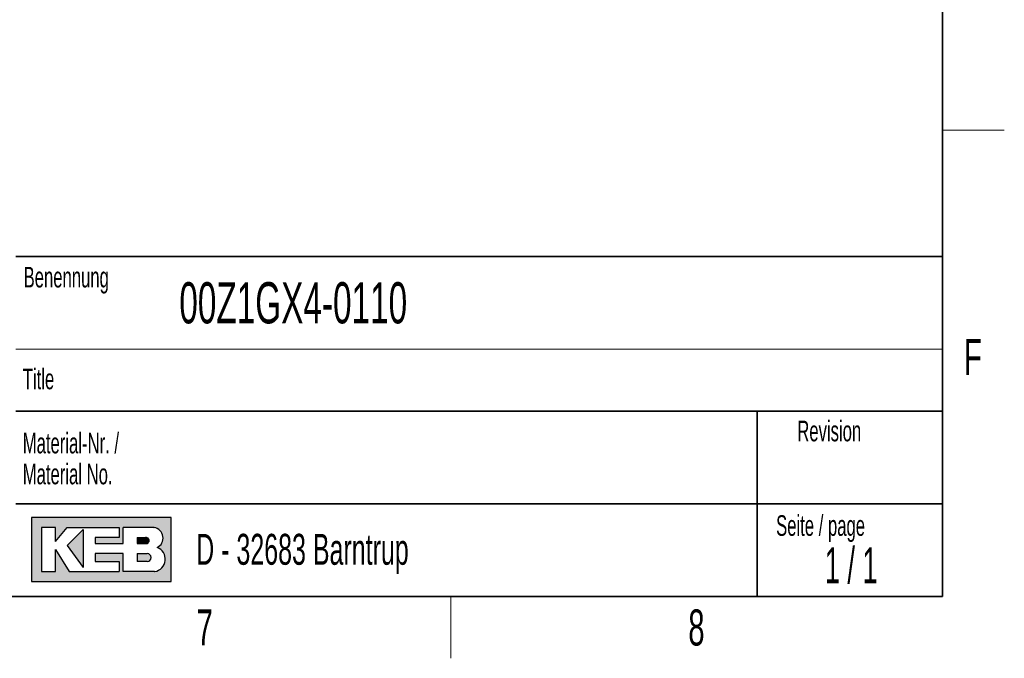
# Model space of a CAD drawing. Header units: millimetres. Extents: x 5 to 418, y 2 to 292.
# Tile 31 of 41: x 318 to 414, y 6 to 68. Entities that reach past the tile are written whole.
import ezdxf

# ---------------------------------------------------------------- set-up
doc = ezdxf.new("R2010")
doc.units = ezdxf.units.MM
doc.layers.add('SLD-0', color=7, linetype='Continuous')
doc.styles.add('SLDTEXTSTYLE0', font='TXT', dxfattribs={"width": 0.605})
doc.styles.add('SLDTEXTSTYLE1', font='TXT', dxfattribs={"width": 0.563})

msp = doc.modelspace()

# ---------------------------------------------------------------- hatches: boundary and pattern name
at = {"linetype": 'Continuous'}
h = msp.add_hatch(color=7, dxfattribs=at)
h.paths.add_polyline_path([(319.519086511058, 13.45626988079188), (333.083981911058, 13.45626988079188), (333.083981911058, 19.65736492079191), (319.519086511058, 19.65736492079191)], flags=0)
edge = h.paths.add_edge_path(flags=0)
edge.add_arc((331.3188604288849, 15.61738520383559), 1.20464082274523, -81.72003226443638, 70.1709600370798, ccw=False)
edge.add_line((331.4923410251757, 14.42530131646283), (331.480008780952, 14.42519098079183))
edge.add_line((331.480008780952, 14.42519098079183), (328.4331606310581, 14.42519098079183))
edge.add_line((328.4331606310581, 14.42519098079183), (328.4331606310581, 16.16924896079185))
edge.add_line((328.4331606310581, 16.16924896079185), (325.7201815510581, 16.16924896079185))
edge.add_line((325.7201815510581, 16.16924896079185), (325.7201815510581, 15.39411208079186))
edge.add_line((325.7201815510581, 15.39411208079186), (328.0455921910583, 15.39411208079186))
edge.add_line((328.0455921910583, 15.39411208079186), (328.0455921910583, 14.42519098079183))
edge.add_line((328.0455921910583, 14.42519098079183), (323.2009866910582, 14.42519098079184))
edge.add_line((323.2009866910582, 14.42519098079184), (321.8444971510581, 16.55681740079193))
edge.add_line((321.8444971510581, 16.55681740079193), (321.8444971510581, 14.42519098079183))
edge.add_line((321.8444971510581, 14.42519098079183), (320.4880076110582, 14.42519098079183))
edge.add_line((320.4880076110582, 14.42519098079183), (320.4880076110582, 18.68844382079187))
edge.add_line((320.4880076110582, 18.68844382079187), (321.8444971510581, 18.68844382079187))
edge.add_line((321.8444971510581, 18.68844382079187), (321.8444971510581, 17.33195428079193))
edge.add_line((321.8444971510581, 17.33195428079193), (323.0072024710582, 18.68844382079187))
edge.add_line((323.0072024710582, 18.68844382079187), (328.0455921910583, 18.68844382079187))
edge.add_line((328.0455921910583, 18.68844382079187), (328.0455921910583, 17.71952272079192))
edge.add_line((328.0455921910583, 17.71952272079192), (325.7201815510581, 17.71952272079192))
edge.add_line((325.7201815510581, 17.71952272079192), (325.7201815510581, 17.13817006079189))
edge.add_line((325.7201815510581, 17.13817006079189), (328.4331606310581, 17.13817006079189))
edge.add_line((328.4331606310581, 17.13817006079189), (328.4331606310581, 18.68844382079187))
edge.add_line((328.4331606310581, 18.68844382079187), (331.4242487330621, 18.68844382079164))
edge.add_line((331.4242487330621, 18.68844382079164), (331.4256482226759, 18.68844382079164))
edge.add_line((331.4256482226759, 18.68844382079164), (331.4259454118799, 18.68845828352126))
edge.add_arc((331.2860949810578, 17.67430640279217), 1.023749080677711, -64.45894120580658, 82.14849338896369, ccw=False)
msp.add_hatch(color=7, dxfattribs=at).paths.add_polyline_path([(324.5574762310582, 14.81275942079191), (324.557476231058, 18.49465960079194), (323.0072024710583, 16.94438584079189)], flags=0)
h = msp.add_hatch(color=7, dxfattribs=at)
edge = h.paths.add_edge_path(flags=0)
edge.add_line((329.7896501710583, 17.13817006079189), (330.6013652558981, 17.13817006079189))
edge.add_arc((330.6568434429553, 17.42884639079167), 0.2959232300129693, 259.1945394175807, 460.8054605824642)
edge.add_line((330.6013652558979, 17.71952272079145), (329.7896501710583, 17.71952272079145))
edge.add_line((329.7896501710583, 17.71952272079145), (329.7896501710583, 17.13817006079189))
h = msp.add_hatch(color=7, dxfattribs=at)
edge = h.paths.add_edge_path(flags=0)
edge.add_line((329.7896501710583, 15.39411208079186), (330.7588584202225, 15.39411208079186))
edge.add_arc((330.7588584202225, 15.78168052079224), 0.3875684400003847, 270.0000000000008, 450.0000000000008)
edge.add_line((330.7588584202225, 16.16924896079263), (330.7386620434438, 16.16924896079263))
edge.add_line((330.7386620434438, 16.16924896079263), (329.7896501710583, 16.16924896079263))
edge.add_line((329.7896501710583, 16.16924896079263), (329.7896501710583, 15.39411208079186))

# ---------------------------------------------------------------- linework, layer by layer
at = {"layer": 'SLD-0', "lineweight": 35}
for p, q in [((408, 12), (408, 282.5)), ((318, 45), (408, 45)), ((408, 45), (408, 12)), ((408, 30), (318, 30)), ((390, 12), (390, 30)), ((318, 21), (390, 21)), ((390, 21), (408, 21)), ((26, 12), (408, 12))]:
    msp.add_line(p, q, dxfattribs=at)
at = {"layer": 'SLD-0', "lineweight": 18}
for p, q in [((408, 57.25), (414, 57.25)), ((360.25, 6), (360.25, 12))]:
    msp.add_line(p, q, dxfattribs=at)
at = {"layer": 'SLD-0', "color": 7, "linetype": 'Continuous', "lineweight": 18}
msp.add_line((318, 36), (408, 36), dxfattribs=at)
at = {"layer": 'SLD-0', "linetype": 'Continuous'}
for p, q in [((333.0839819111, 19.6573649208), (319.5190865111, 19.6573649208)), ((319.5190865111, 19.6573649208), (319.5190865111, 13.4562698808)), ((333.0839819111, 13.4562698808), (333.0839819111, 19.6573649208)), ((321.8444971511, 18.6884438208), (320.4880076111, 18.6884438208)), ((320.4880076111, 18.6884438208), (320.4880076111, 14.4251909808)), ((321.8444971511, 17.3319542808), (323.0072024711, 18.6884438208)), ((321.8444971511, 17.3319542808), (321.8444971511, 18.6884438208)), ((323.0072024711, 18.6884438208), (328.0455921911, 18.6884438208)), ((324.5574762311, 18.4946596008), (323.0072024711, 16.9443858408)), ((324.5574762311, 18.4946596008), (324.5574762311, 14.8127594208)), ((328.0455921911, 18.6884438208), (328.0455921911, 17.7195227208)), ((331.4242487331, 18.6884438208), (328.4331606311, 18.6884438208)), ((328.4331606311, 17.1381700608), (328.4331606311, 18.6884438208)), ((331.4242487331, 18.6884438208), (331.4256482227, 18.6884438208)), ((331.4256482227, 18.6884438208), (331.4259454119, 18.6884582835)), ((325.7201815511, 17.7195227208), (325.7201815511, 17.1381700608)), ((328.0455921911, 17.7195227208), (325.7201815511, 17.7195227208)), ((329.7896501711, 17.7195227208), (330.6013652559, 17.7195227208)), ((329.7896501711, 17.7195227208), (329.7896501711, 17.1381700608)), ((321.8444971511, 14.4251909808), (321.8444971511, 16.5568174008)), ((321.8444971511, 16.5568174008), (323.2009866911, 14.4251909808)), ((323.0072024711, 16.9443858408), (324.5574762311, 14.8127594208)), ((325.7201815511, 17.1381700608), (328.4331606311, 17.1381700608)), ((329.7896501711, 17.1381700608), (330.6013652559, 17.1381700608)), ((325.7201815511, 16.1692489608), (325.7201815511, 15.3941120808)), ((328.4331606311, 16.1692489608), (325.7201815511, 16.1692489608)), ((325.7201815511, 15.3941120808), (328.0455921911, 15.3941120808)), ((328.0455921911, 15.3941120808), (328.0455921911, 14.4251909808)), ((328.4331606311, 14.4251909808), (328.4331606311, 16.1692489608)), ((329.7896501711, 16.1692489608), (330.7588584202, 16.1692489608)), ((329.7896501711, 16.1692489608), (329.7896501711, 15.3941120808)), ((330.7588584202, 15.3941120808), (329.7896501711, 15.3941120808)), ((330.7386620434, 16.1692489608), (330.7588584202, 16.1692489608)), ((320.4880076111, 14.4251909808), (321.8444971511, 14.4251909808)), ((323.2009866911, 14.4251909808), (328.0455921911, 14.4251909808)), ((331.480008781, 14.4251909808), (328.4331606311, 14.4251909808)), ((331.480008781, 14.4251909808), (331.4923410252, 14.4253013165)), ((319.5190865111, 13.4562698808), (333.0839819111, 13.4562698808))]:
    msp.add_line(p, q, dxfattribs=at)
at = {"layer": 'SLD-0'}
for p, q in [((331.4242487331, 18.6884438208), (331.4256482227, 18.6884438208)), ((331.4256482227, 18.6884438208), (331.4259454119, 18.6884582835)), ((331.480008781, 14.4251909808), (331.4923410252, 14.4253013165))]:
    msp.add_line(p, q, dxfattribs=at)
at = {"layer": 'SLD-0', "color": 7, "linetype": 'Continuous', "lineweight": 35}
msp.add_line((408, 12), (318, 12), dxfattribs=at)
at = {"layer": 'SLD-0', "linetype": 'Continuous'}
for centre, radius, start, end in [((331.2860949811, 17.6743064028), 1.023749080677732, 295.5410587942, 82.148493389), ((330.656843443, 17.4288463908), 0.2959232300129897, 259.1945394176, 100.8054605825), ((331.3188604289, 15.6173852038), 1.204640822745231, 278.2799677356, 70.1709600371), ((330.7588584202, 15.7816805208), 0.3875684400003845, 270, 90)]:
    msp.add_arc(centre, radius, start, end, dxfattribs=at)

# ---------------------------------------------------------------- texts
at = {"layer": 'SLD-0'}
for s, insert, char_height, attachment_point, style in [('Benennung', (318.7636716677, 43.9908879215), 2, 1, 'SLDTEXTSTYLE0'), ('00Z1GX4-0110', (333.8826865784, 42.5045188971), 4, 1, 'SLDTEXTSTYLE0'), ('F', (410.9536166, 37.0010772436), 3.5, 2, 'SLDTEXTSTYLE0'), ('Title', (318.6797653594, 34.1107265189), 2, 1, 'SLDTEXTSTYLE0'), ('Revision', (393.8965220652, 29.0591225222), 2, 1, 'SLDTEXTSTYLE0'), ('Material-Nr. /', (318.6797653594, 27.8878268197), 2, 1, 'SLDTEXTSTYLE0'), ('Material No.', (318.6797653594, 24.8878267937), 2, 1, 'SLDTEXTSTYLE0'), ('Seite / page', (391.8390568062, 19.8830679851), 2, 1, 'SLDTEXTSTYLE0'), ('D - 32683 Barntrup', (335.5202035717, 18.0786992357), 3, 1, 'SLDTEXTSTYLE0'), ('1 / 1', (399.1297679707, 16.7706515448), 3.5, 2, 'SLDTEXTSTYLE1'), ('7', (336.3527123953, 10.7429955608), 3.5, 2, 'SLDTEXTSTYLE0'), ('8', (384.1027123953, 10.7429955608), 3.5, 2, 'SLDTEXTSTYLE0')]:
    msp.add_mtext(s, dxfattribs=dict(at, insert=insert, char_height=char_height, attachment_point=attachment_point, style=style))

doc.saveas('drawing.dxf')
